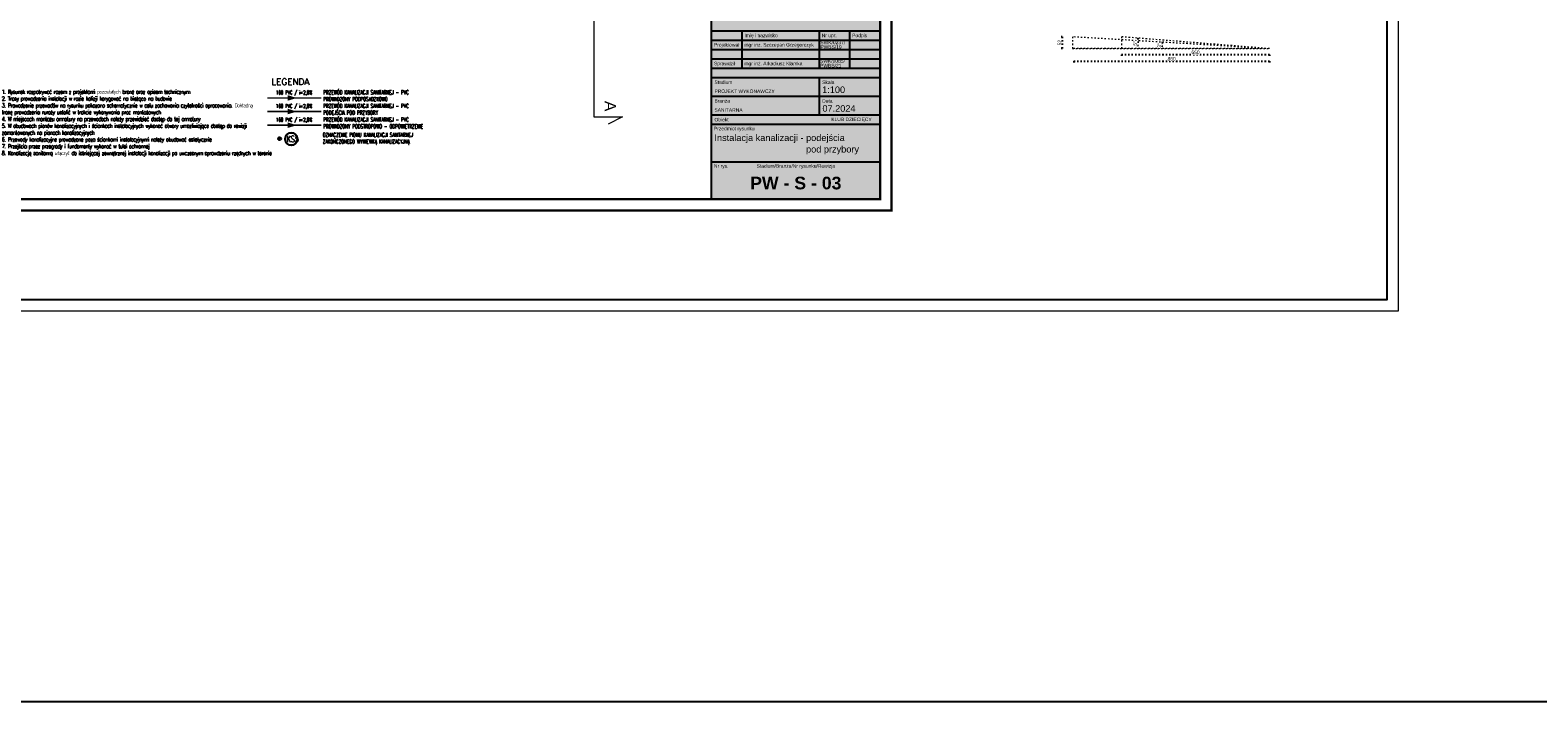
# Model space of a CAD drawing. Header units: millimetres. Extents: x 3698380 to 4312681, y 679670 to 844285.
# Tile 31 of 100: x 3964475 to 4030783, y 679670 to 709237. Entities that reach past the tile are written whole.
import ezdxf
from ezdxf.enums import TextEntityAlignment as Align
from ezdxf.lldxf.tags import DXFTag

# ---------------------------------------------------------------- set-up
doc = ezdxf.new("R2010")
doc.units = ezdxf.units.MM
doc.header["$LTSCALE"] = 10
doc.linetypes.add('ACAD_ISO03W100', pattern=[30, 12, -18])
doc.linetypes.add('ACAD_ISO10W100', pattern=[18, 12, -3, 0, -3])
for name, color, linetype, lineweight in [('0 20 cienka', 8, 'Continuous', 20), ('253.Legenda_wodkan$0$_S_opis', 7, 'Continuous', 18), ('HVAC_KS_odpływowe', 22, 'Continuous', 35), ('HVAC_KS_podposadz', 96, 'DASHED', 60), ('HVAC_KS_podstropowa', 54, 'ACAD_ISO10W100', 35), ('HVAC_opis_woda', 4, 'Continuous', 13), ('IS_Grafika', 7, 'Continuous', 20), ('tabelka', 7, 'Continuous', 9)]:
    doc.layers.add(name, color=color, linetype=linetype, lineweight=lineweight)
for name, color, linetype in [('253.Legenda_wodkan$0$6224-P-DG02$0$P-ANNO-TEXT-POL', 137, 'Continuous'), ('__INST_opisy', 3, 'Continuous'), ('A_wymiary', 1, 'Continuous'), ('METRYKA', 1, 'Continuous'), ('RAMKA', 5, 'Continuous')]:
    doc.layers.add(name, color=color, linetype=linetype)
doc.styles.add('253.Legenda_wodkan$0$simplex', font='simplex.shx')
doc.styles.add('ARIAL', font='arial.ttf')
doc.styles.add('ARIAL_BOLD', font='txt')
doc.styles.add('OPIS1', font='ROMANS.SHX', dxfattribs={"width": 0.8})
doc.styles.get("Standard").update_dxf_attribs({"font": 'arial.ttf'})
doc.styles.add('Strzałki', font='ic-isocp.shx', dxfattribs={"width": 0.8})
tags = doc.linetypes.add('DASHED', pattern=[19.05, 12.7, -6.35]).pattern_tags.tags
tags[6:7] = [DXFTag(74, 4), DXFTag(75, 0), DXFTag(340, '0'), DXFTag(46, 1.0), DXFTag(50, 0.0), DXFTag(44, 0.0), DXFTag(45, 0.0)]
tags[4:5] = [DXFTag(74, 4), DXFTag(75, 0), DXFTag(340, '0'), DXFTag(46, 1.0), DXFTag(50, 0.0), DXFTag(44, 0.0), DXFTag(45, 0.0)]
doc.dimstyles.new('1_do_100', dxfattribs={"dimtxt": 160, "dimasz": 64, "dimexe": 40, "dimexo": 80, "dimgap": 32, "dimtad": 1, "dimdec": 1, "dimlfac": 0.1, "dimrnd": 0.5, "dimzin": 12, "dimdsep": 46, "dimtxsty": 'Strzałki', "dimblk": 'ARCHTICK', "dimcen": 0, "dimdle": 1, "dimclrd": 256, "dimclre": 256, "dimclrt": 256, "dimadec": 0, "dimazin": 2, "dimtm": 1e-09, "dimtfac": 1, "dimtdec": 1, "dimtmove": 1, "dimatfit": 3, "dimldrblk": 'ARCHTICK', "dimfxl": 80, "dimfxlon": 1, "dimtfill": 1, "dimtfillclr": 256, "dimtolj": 1, "dimtzin": 12, "dimarcsym": 0})

# ---------------------------------------------------------------- blocks, each defined once
blk = doc.blocks.new('_ArchTick')
at = {"color": 0, "linetype": 'ByBlock', "const_width": 0.15}
blk.add_lwpolyline([(-0.5, -0.5), (0.5, 0.5)], dxfattribs=at)
blk = doc.blocks.new('*D258')
at = {"layer": '0 20 cienka', "linetype": 'ACAD_ISO03W100', "lineweight": -2, "ltscale": 0.5, "transparency": 16777216}
blk.add_arc((3777217, 778176), 4729, 176.56637, 180, dxfattribs=at)
at = {"layer": 'DEFPOINTS', "color": 0, "linetype": 'ACAD_ISO03W100', "ltscale": 0.5, "transparency": 16777216}
for p in [(3768550, 778696), (3768550, 778176), (3777217, 778176), (3777217, 778176)]:
    blk.add_point(p, dxfattribs=at)
at = {"layer": '0 20 cienka', "linetype": 'ACAD_ISO03W100', "lineweight": -2, "ltscale": 0.5, "transparency": 16777216, "xscale": 64, "yscale": 64, "zscale": 64}
for p, rotation in [((3772497, 778459), 86.56636963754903), ((3772488, 778176), 269.9999999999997)]:
    blk.add_blockref('_ArchTick', p, dxfattribs=dict(at, rotation=rotation))
at = {"layer": '0 20 cienka', "linetype": 'ACAD_ISO03W100', "ltscale": 0.5, "transparency": 16777216, "insert": (3772378, 778321), "char_height": 160, "attachment_point": 5, "rotation": 88.28318, "style": 'Strzałki', "bg_fill": 3, "box_fill_scale": 1.1, "bg_fill_color": 256, "bg_fill_true_color": 13158600, "bg_fill_transparency": 0}
blk.add_mtext('\\A1;3°', dxfattribs=at)
at = {"layer": 'DEFPOINTS', "color": 0, "linetype": 'ACAD_ISO03W100', "ltscale": 0.5, "transparency": 16777216}
blk.add_point((3772492, 778365), dxfattribs=at)
blk = doc.blocks.new('*D257')
at = {"layer": '0 20 cienka', "linetype": 'ACAD_ISO03W100', "lineweight": -2, "ltscale": 0.5, "transparency": 16777216}
for p, q in [((3768104, 778696), (3768059, 778696)), ((3768099, 778697), (3768099, 778175)), ((3768104, 778176), (3768059, 778176))]:
    blk.add_line(p, q, dxfattribs=at)
at = {"layer": 'DEFPOINTS', "color": 0, "linetype": 'ACAD_ISO03W100', "ltscale": 0.5, "transparency": 16777216}
for p in [(3768550, 778696), (3768550, 778176)]:
    blk.add_point(p, dxfattribs=at)
at = {"layer": '0 20 cienka', "linetype": 'ACAD_ISO03W100', "lineweight": -2, "ltscale": 0.5, "transparency": 16777216, "xscale": 64, "yscale": 64, "zscale": 64}
for p, rotation in [((3768099, 778696), 90), ((3768099, 778176), 270)]:
    blk.add_blockref('_ArchTick', p, dxfattribs=dict(at, rotation=rotation))
at = {"layer": '0 20 cienka', "linetype": 'ACAD_ISO03W100', "ltscale": 0.5, "transparency": 16777216, "insert": (3767987, 778436), "char_height": 160, "attachment_point": 5, "rotation": 90, "style": 'Strzałki', "bg_fill": 3, "box_fill_scale": 1.1, "bg_fill_color": 256, "bg_fill_true_color": 13158600, "bg_fill_transparency": 0}
blk.add_mtext('\\A1;52', dxfattribs=at)
at = {"layer": 'DEFPOINTS', "color": 0, "linetype": 'ACAD_ISO03W100', "ltscale": 0.5, "transparency": 16777216}
blk.add_point((3768099, 778176), dxfattribs=at)
blk = doc.blocks.new('*D256')
at = {"layer": '0 20 cienka', "linetype": 'ACAD_ISO03W100', "lineweight": -2, "ltscale": 0.5, "transparency": 16777216}
blk.add_arc((3777217, 778176), 5798, 175.42608, 180, dxfattribs=at)
at = {"layer": 'DEFPOINTS', "color": 0, "linetype": 'ACAD_ISO03W100', "ltscale": 0.5, "transparency": 16777216}
for p in [(3770717, 778696), (3768616, 778176), (3777217, 778176), (3777217, 778176)]:
    blk.add_point(p, dxfattribs=at)
at = {"layer": '0 20 cienka', "linetype": 'ACAD_ISO03W100', "lineweight": -2, "ltscale": 0.5, "transparency": 16777216, "xscale": 64, "yscale": 64, "zscale": 64}
for p, rotation in [((3771437, 778638), 85.42607874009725), ((3771419, 778176), 270.0000000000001)]:
    blk.add_blockref('_ArchTick', p, dxfattribs=dict(at, rotation=rotation))
at = {"layer": '0 20 cienka', "linetype": 'ACAD_ISO03W100', "ltscale": 0.5, "transparency": 16777216, "insert": (3771312, 778412), "char_height": 160, "attachment_point": 5, "rotation": 87.71304, "style": 'Strzałki', "bg_fill": 3, "box_fill_scale": 1.1, "bg_fill_color": 256, "bg_fill_true_color": 13158600, "bg_fill_transparency": 0}
blk.add_mtext('\\A1;5°', dxfattribs=at)
at = {"layer": 'DEFPOINTS', "color": 0, "linetype": 'ACAD_ISO03W100', "ltscale": 0.5, "transparency": 16777216}
blk.add_point((3771427, 778484), dxfattribs=at)
blk = doc.blocks.new('*D255')
at = {"layer": '0 20 cienka', "linetype": 'ACAD_ISO03W100', "lineweight": -2, "ltscale": 0.5, "transparency": 16777216}
for p, q in [((3777218, 777901), (3770716, 777901)), ((3770717, 777906), (3770717, 777861)), ((3777217, 777906), (3777217, 777861))]:
    blk.add_line(p, q, dxfattribs=at)
at = {"layer": 'DEFPOINTS', "color": 0, "linetype": 'ACAD_ISO03W100', "ltscale": 0.5, "transparency": 16777216}
for p in [(3770717, 778176), (3770717, 777901), (3777217, 778176)]:
    blk.add_point(p, dxfattribs=at)
at = {"layer": '0 20 cienka', "linetype": 'ACAD_ISO03W100', "lineweight": -2, "ltscale": 0.5, "transparency": 16777216, "xscale": 64, "yscale": 64, "zscale": 64, "rotation": 180}
blk.add_blockref('_ArchTick', (3770717, 777901), dxfattribs=at)
at = {"layer": '0 20 cienka', "linetype": 'ACAD_ISO03W100', "lineweight": -2, "ltscale": 0.5, "transparency": 16777216, "xscale": 64, "yscale": 64, "zscale": 64}
blk.add_blockref('_ArchTick', (3777217, 777901), dxfattribs=at)
at = {"layer": '0 20 cienka', "linetype": 'ACAD_ISO03W100', "ltscale": 0.5, "transparency": 16777216, "insert": (3773967, 778013), "char_height": 160, "attachment_point": 5, "style": 'Strzałki', "bg_fill": 3, "box_fill_scale": 1.1, "bg_fill_color": 256, "bg_fill_true_color": 13158600, "bg_fill_transparency": 0}
blk.add_mtext('\\A1;650', dxfattribs=at)
blk = doc.blocks.new('*D254')
at = {"layer": '0 20 cienka', "linetype": 'ACAD_ISO03W100', "lineweight": -2, "ltscale": 0.5, "transparency": 16777216}
for p, q in [((3777218, 777613), (3768615, 777613)), ((3768616, 777618), (3768616, 777573)), ((3777217, 777618), (3777217, 777573))]:
    blk.add_line(p, q, dxfattribs=at)
at = {"layer": 'DEFPOINTS', "color": 0, "linetype": 'ACAD_ISO03W100', "ltscale": 0.5, "transparency": 16777216}
for p in [(3768616, 778176), (3777217, 778176), (3768616, 777613)]:
    blk.add_point(p, dxfattribs=at)
at = {"layer": '0 20 cienka', "linetype": 'ACAD_ISO03W100', "lineweight": -2, "ltscale": 0.5, "transparency": 16777216, "xscale": 64, "yscale": 64, "zscale": 64, "rotation": 180}
blk.add_blockref('_ArchTick', (3768616, 777613), dxfattribs=at)
at = {"layer": '0 20 cienka', "linetype": 'ACAD_ISO03W100', "lineweight": -2, "ltscale": 0.5, "transparency": 16777216, "xscale": 64, "yscale": 64, "zscale": 64}
blk.add_blockref('_ArchTick', (3777217, 777613), dxfattribs=at)
at = {"layer": '0 20 cienka', "linetype": 'ACAD_ISO03W100', "ltscale": 0.5, "transparency": 16777216, "insert": (3772916, 777725), "char_height": 160, "attachment_point": 5, "style": 'Strzałki', "bg_fill": 3, "box_fill_scale": 1.1, "bg_fill_color": 256, "bg_fill_true_color": 13158600, "bg_fill_transparency": 0}
blk.add_mtext('\\A1;860', dxfattribs=at)
blk = doc.blocks.new('d')
at = {"color": 252, "lineweight": 9}
for p, q in [((3747510.58, 823353.19), (3747510.58, 775173.19)), ((3747510.58, 775173.19), (3748760.58, 775173.19)), ((3748760.58, 775173.19), (3748135.58, 774858.19))]:
    blk.add_line(p, q, dxfattribs=at)
at = {"layer": '0 20 cienka', "color": 252, "linetype": 'ACAD_ISO03W100', "ltscale": 0.5}
for p, q in [((3777216.85, 778176.01), (3768550.18, 778696.01)), ((3768550.18, 778696.01), (3768550.18, 778176.01)), ((3768550.18, 778176.01), (3777216.85, 778176.01)), ((3777216.85, 778176.01), (3768616.02, 778176.01))]:
    blk.add_line(p, q, dxfattribs=at)
at = {"color": 252, "lineweight": 9, "insert": (3748476.27, 775878.19), "char_height": 500, "attachment_point": 1, "rotation": 270}
blk.add_mtext_dynamic_manual_height_columns('A', width=152.5, gutter_width=1, heights=[0], dxfattribs=at)
at = {"layer": '0 20 cienka', "color": 252, "linetype": 'ACAD_ISO03W100', "ltscale": 0.5}
dim = blk.add_angular_dim_2l(base=(3772491.97, 778364.88), line1=((3768550.18, 778176.01), (3777216.85, 778176.01)), line2=((3777216.85, 778176.01), (3768550.18, 778696.01)), dimstyle='1_do_100', override={"dimfxl": 5, "dimtfillclr": 0}, dxfattribs=at)
dim.commit()
dim.dimension.update_dxf_attribs({"geometry": '*D258', "text_midpoint": (3772378.37, 778321.03)})
for p, q in [((3777216.85, 778176.01), (3770716.85, 778696.01)), ((3770716.85, 778696.01), (3770716.85, 778176.01))]:
    blk.add_line(p, q, dxfattribs=at)
dim = blk.add_linear_dim(base=(3768098.83, 778176.01), p1=(3768550.18, 778696.01), p2=(3768550.18, 778176.01), angle=90, dimstyle='1_do_100', override={"dimfxl": 5, "dimtfillclr": 0}, dxfattribs=at)
dim.commit()
dim.dimension.update_dxf_attribs({"geometry": '*D257', "text_midpoint": (3767986.83, 778436.01)})
dim = blk.add_angular_dim_2l(base=(3771427.2, 778484.43), line1=((3777216.85, 778176.01), (3768616.02, 778176.01)), line2=((3777216.85, 778176.01), (3770716.85, 778696.01)), dimstyle='1_do_100', override={"dimfxl": 5, "dimtfillclr": 0}, dxfattribs=at)
dim.commit()
dim.dimension.update_dxf_attribs({"geometry": '*D256', "text_midpoint": (3771311.7, 778411.84)})
dim = blk.add_linear_dim(base=(3770716.85, 777900.53), p1=(3777216.85, 778176.01), p2=(3770716.85, 778176.01), angle=180, dimstyle='1_do_100', override={"dimfxl": 5, "dimtfillclr": 0}, dxfattribs=at)
dim.commit()
dim.dimension.update_dxf_attribs({"geometry": '*D255', "text_midpoint": (3773966.85, 778012.53)})
dim = blk.add_linear_dim(base=(3768616.02, 777613.17), p1=(3777216.85, 778176.01), p2=(3768616.02, 778176.01), angle=180, dimstyle='1_do_100', override={"dimfxl": 5, "dimtfillclr": 0}, dxfattribs=at)
dim.commit()
dim.dimension.update_dxf_attribs({"geometry": '*D254', "text_midpoint": (3772916.43, 777725.17)})

msp = doc.modelspace()

# ---------------------------------------------------------------- linework, layer by layer
at = {"layer": 'HVAC_KS_odpływowe'}
msp.add_circle((3975442, 704456), 51.8, dxfattribs=at)
at = {"layer": 'IS_Grafika', "lineweight": 30}
msp.add_circle((3975958, 704442, 0), 274, dxfattribs=at)
at = {"layer": 'METRYKA', "color": 3}
msp.add_line((3994440, 703444), (4001856, 703444), dxfattribs=at)

# ---------------------------------------------------------------- block references
at = {"layer": 'A_wymiary'}
msp.add_blockref('d', (241760, -69754), dxfattribs=at)

# ---------------------------------------------------------------- texts
at = {"layer": '253.Legenda_wodkan$0$6224-P-DG02$0$P-ANNO-TEXT-POL', "color": 7, "style": '253.Legenda_wodkan$0$simplex', "width": 0.6}
for s, p in [('ZAKOŃCZONEGO WYWIEWKĄ KANALIZACYJNĄ', (3977341, 704243)), ('OZNACZENIE PIONU KANALIZACJI SANITARNEJ', (3977341, 704538))]:
    msp.add_text(s, height=180, dxfattribs=at).set_placement(p)
at = {"layer": 'HVAC_KS_odpływowe', "color": 0, "style": '253.Legenda_wodkan$0$simplex', "width": 0.6}
msp.add_text('KS5', height=277.2, dxfattribs=at).set_placement((3975752, 704309, 0))
at = {"layer": 'METRYKA', "color": 3, "style": 'ARIAL'}
for s, height, p in [('Instalacja kanalizacji - podejścia ', 288.4, (3994570, 704355)), ('                                    pod przybory', 288.4, (3994570, 703850)), ('Nr rys.', 154.5, (3994549, 703180))]:
    msp.add_text(s, height=height, dxfattribs=at).set_placement(p)
at = {"layer": 'METRYKA', "color": 3}
for s, height, style, p in [('Stadium/Branża/Nr rysunku/Rewizja', 154.5, 'ARIAL', (3998148, 703180)), ('PW - S - 03', 556.2, 'ARIAL_BOLD', (3998148, 702229))]:
    msp.add_text(s, height=height, dxfattribs=dict(at, style=style)).set_placement(p, align=Align.CENTER)

# ---------------------------------------------------------------- next in the draw order: hatches: boundary and pattern name
at = {"layer": '__INST_opisy', "ltscale": 2, "true_color": 0xf7f7f7}
h = msp.add_hatch(color=7, dxfattribs=at)
h.dxf.hatch_style = 1
h.paths.add_polyline_path([(3994440, 715366), (4001856, 715366), (4001856, 701796), (3994440, 701796)])

# ---------------------------------------------------------------- next in the draw order: linework, layer by layer
at = {"layer": '__INST_opisy', "ltscale": 2}
for points in [[(3800629, 844285), (4262010, 844285), (4262010, 679670), (3800629, 679670)], [(3994440, 715366), (4001856, 715366), (4001856, 701796), (3994440, 701796)]]:
    msp.add_lwpolyline(points, close=True, dxfattribs=at)
at = {"layer": '__INST_opisy', "ltscale": 2, "const_width": 100}
msp.add_lwpolyline([(3960356, 730996), (4002356, 730996), (4002356, 701296), (3960356, 701296), (3960356, 730996)], dxfattribs=at)
msp.add_lwpolyline([(3960856, 730496), (4001856, 730496), (4001856, 701796), (3960856, 701796)], close=True, dxfattribs=at)
at = {"layer": 'DEFPOINTS'}
msp.add_lwpolyline([(3935140, 697365), (3935140, 755765), (4024140, 755765), (4024140, 697365)], close=True, dxfattribs=at)
at = {"layer": 'HVAC_KS_odpływowe', "const_width": 62.7}
msp.add_lwpolyline([(3977286, 705655), (3974906, 705655)], dxfattribs=at)
msp.add_lwpolyline([(3975838, 705576), (3975838, 705733), (3976097, 705654)], close=True, dxfattribs=at)
at = {"layer": 'HVAC_KS_podposadz', "const_width": 62.7}
msp.add_lwpolyline([(3977286, 706252), (3974906, 706252)], dxfattribs=at)
msp.add_lwpolyline([(3975838, 706173), (3975838, 706330), (3976097, 706251)], close=True, dxfattribs=at)
at = {"layer": 'HVAC_KS_podstropowa', "const_width": 62.7}
msp.add_lwpolyline([(3977286, 705053), (3974906, 705053)], dxfattribs=at)
msp.add_lwpolyline([(3975838, 704974), (3975838, 705131), (3976097, 705052)], close=True, dxfattribs=at)
at = {"layer": 'METRYKA', "color": 3}
for p, q in [((3994440, 709212), (4001856, 709212)), ((3995779, 709212), (3995779, 707564)), ((3999178, 709212), (3999178, 707564)), ((4000517, 709212), (4000517, 707564)), ((3994440, 708800), (4001856, 708800)), ((3994440, 708388), (4001856, 708388)), ((3994440, 707976), (4001856, 707976)), ((3994440, 707564), (4001856, 707564)), ((3994543, 707564), (4001753, 707564)), ((3994440, 707152), (4001856, 707152)), ((3999178, 707152), (3999178, 705504)), ((3994440, 706328), (4001856, 706328)), ((3999178, 706328), (4001341, 706328)), ((3994440, 705504), (4001856, 705504)), ((3994440, 705092), (4001856, 705092))]:
    msp.add_line(p, q, dxfattribs=at)
at = {"layer": 'RAMKA', "color": 3, "ltscale": 0.5}
msp.add_lwpolyline([(3994440, 701796), (3994440, 715366), (4001856, 715366), (4001856, 701796)], close=True, dxfattribs=at)
msp.add_lwpolyline([(3994440, 701796), (3994440, 715366), (4001856, 715366), (4001856, 701796)], close=True, dxfattribs=at)
at = {"layer": 'tabelka'}
for points in [[(3934640, 696865), (3934640, 756265), (4024640, 756265), (4024640, 696865)], [(3937140, 697365), (3937140, 755765), (4024140, 755765), (4024140, 697365)]]:
    msp.add_lwpolyline(points, close=True, dxfattribs=at)

# ---------------------------------------------------------------- next in the draw order: texts
at = {"layer": '253.Legenda_wodkan$0$6224-P-DG02$0$P-ANNO-TEXT-POL', "color": 7, "style": '253.Legenda_wodkan$0$simplex', "width": 0.6}
for s, height, p in [('160 PVC / i=2,0%%% ', 169.67, (3975286, 706408, 0)), ('PRZEWÓD KANALIZACJI SANITARNEJ - PVC', 180, (3977367, 706408, 41)), ('PROWADZONY PODPOSADZKOWO', 180, (3977367, 706110, 41)), ('160 PVC / i=2,0%%% ', 169.67, (3975286, 705811, 0)), ('PRZEWÓD KANALIZACJI SANITARNEJ - PVC', 180, (3977367, 705811, 41)), ('PODEJŚCIA POD PRZYBORY', 180, (3977367, 705513, 41)), ('160 PVC / i=2,0%%% ', 169.67, (3975286, 705209, 0)), ('PRZEWÓD KANALIZACJI SANITARNEJ - PVC', 180, (3977367, 705209, 41)), ('PROWADZONY PODSTROPOWO - ODPOWIETRZENIE', 180, (3977367, 704911, 41))]:
    msp.add_text(s, height=height, dxfattribs=at).set_placement(p)
at = {"layer": '253.Legenda_wodkan$0$_S_opis', "style": '253.Legenda_wodkan$0$simplex'}
msp.add_text('LEGENDA', height=282.8, dxfattribs=at).set_placement((3975091, 706824))
at = {"layer": 'HVAC_opis_woda', "color": 0, "insert": (3963225, 706616), "char_height": 180, "attachment_point": 1, "rotation": 359.99999, "style": 'OPIS1'}
msp.add_mtext_dynamic_manual_height_columns('{\\T0.85;1. Rysunek rozpatrywać razem z projektami pozostałych branż oraz opisem technicznym \\P2. Trasy prowadzenia instalacji w razie kolizji korygować na bieżąco na budowie\\P3. Prowadzenie przewodów na rysunku pokazano schematycznie w celu zachowania czytelności opracowania. Dokładną trasę prowadzenia ruraży ustalić w trakcie wykonywania prac montażowych\\P4. W miejscach montażu armatury na przewodach należy przewidzieć dostęp do tej armatury\\P5. W obudowach pionów kanalizacyjnych i ściankach instalacyjnych wykonać otwory umozliwiające dostęp do rewizji zamontowanych na pionach kanalizacyjnych\\P6. Przewody kanalizacyjne prowadzone poza ściankami instalacyjnymi należy obudować estetycznie\\P7. Przejścia przez przegrody i fundamenty wykonać w tulei ochronnej\\P8. Kanalizację sanitarną włączyć do istniejącej zewnętrznej instalacji kanalizacji po uwczesnym sprawdzeniu rzędnych w terenie}', width=11134.99, gutter_width=11473, heights=[3596], dxfattribs=at)
at = {"layer": 'METRYKA', "color": 3, "style": 'ARIAL'}
for s, height, p in [('Imię i nazwisko', 154.5, (3995888, 708927)), ('Nr upr.', 154.5, (3999287, 708927)), ('Podpis', 154.5, (4000626, 708927)), ('Projektował', 154.5, (3994549, 708515)), ('mgr inż. Szczepan Grzegorczyk', 154.5, (3995888, 708515)), ('SWK/0237/', 154.5, (3999228, 708618)), ('PWBS/19', 154.5, (3999228, 708417)), ('Sprawdził', 154.5, (3994549, 707691)), ('mgr inż. Arkadiusz Klamka', 154.5, (3995888, 707691)), ('SWK/0085/', 154.5, (3999218, 707800)), ('PWBS/21', 154.5, (3999218, 707599)), ('Stadium', 154.5, (3994570, 706867)), ('Skala', 154.5, (3999308, 706867)), ('PROJEKT WYKONAWCZY', 154.5, (3994570, 706469)), ('Branża', 154.5, (3994570, 706043)), ('Data', 154.5, (3999308, 706043)), ('1:100', 288.4, (3999308, 706469)), ('SANITARNA', 154.5, (3994570, 705645)), ('07.2024', 288.4, (3999319, 705645)), ('Przedmiot rysunku', 154.5, (3994549, 704828)), ('Obiekt', 154.5, (3994570, 705219))]:
    msp.add_text(s, height=height, dxfattribs=at).set_placement(p)
msp.add_text('KLUB DZIECIĘCY', height=154.5, dxfattribs=at).set_placement((4001485, 705233), align=Align.RIGHT)

doc.saveas('drawing.dxf')
